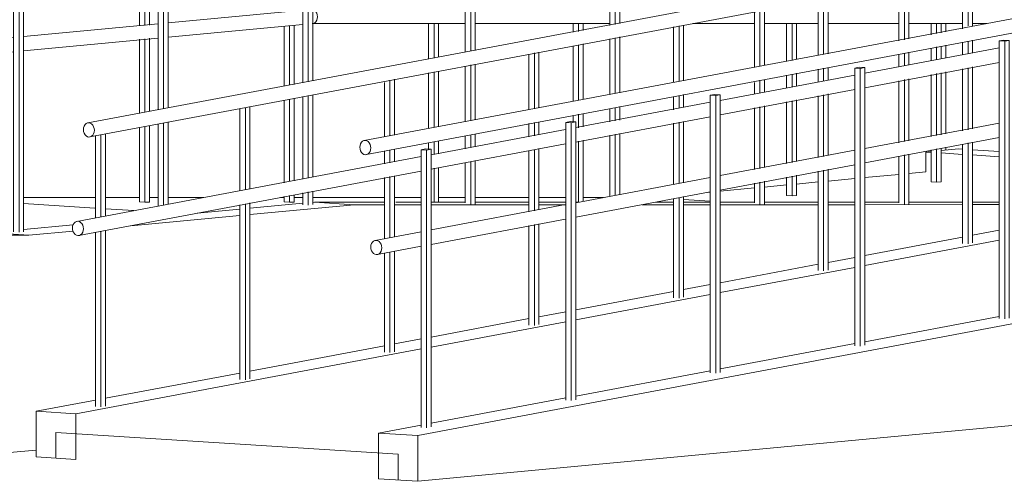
# Model space of a CAD drawing. Header units: millimetres. Extents: x -784 to 360321, y -10607 to 16514.
# Tile 60 of 95: x 274406 to 277871, y -3062 to -1438. Entities that reach past the tile are written whole.
import ezdxf

# ---------------------------------------------------------------- set-up
doc = ezdxf.new("R2010")
doc.units = ezdxf.units.MM
for name, color, linetype, lineweight, true_color in [('A-FLOR', 7, 'Continuous', 18, 0x7f7f7f), ('A-FLOR-HRAL', 7, 'Continuous', 18, 0x7f7f7f), ('A-WALL', 7, 'Continuous', 18, 0x7f7f7f)]:
    doc.layers.add(name, color=color, linetype=linetype, lineweight=lineweight, true_color=true_color)

# ---------------------------------------------------------------- blocks, each defined once
blk = doc.blocks.new('Poręcz - ARC_BALUSTRADE_SQUARE_25mm-1741304-_3D_ Kopia 1')
at = {"layer": 'A-FLOR-HRAL', "color": 7, "lineweight": 5}
for p, q in [((48550.6, -1111.7), (48566.5, -1110.2)), ((48550.6, -1111.7), (48550.6, -1659.8)), ((48569.9, -1112.9), (48550.6, -1111.7)), ((48566.5, -1110.2), (48585.8, -1111.4)), ((48585.8, -1111.4), (48569.9, -1112.9)), ((48569.9, -1656.1), (48569.9, -1112.9)), ((48585.8, -1653.2), (48585.8, -1111.4)), ((48550.6, -1708.4), (48550.6, -1999)), ((48569.9, -1995.4), (48569.9, -1704.7)), ((48585.8, -1992.4), (48585.8, -1701.7)), ((48569.9, -2089.9), (48569.9, -2044)), ((48585.8, -2088.5), (48585.8, -2041)), ((48550.6, -2047.6), (48550.6, -2088.7))]:
    blk.add_line(p, q, dxfattribs=at)
blk = doc.blocks.new('Poręcz - ARC_BALUSTRADE_SQUARE_25mm-V305-_3D_ Kopia 1')
at = {"layer": 'A-FLOR-HRAL', "color": 7, "lineweight": 5}
for p, q in [((48042, -1159.5), (48057.9, -1158)), ((48042, -1159.5), (48042, -1755.1)), ((48061.3, -1160.7), (48042, -1159.5)), ((48057.9, -1158), (48077.2, -1159.2)), ((48077.2, -1159.2), (48061.3, -1160.7)), ((48061.3, -1751.5), (48061.3, -1160.7)), ((48077.2, -1748.5), (48077.2, -1159.2)), ((48077.2, -2087.8), (48077.2, -1798.7)), ((48042, -1805.3), (48042, -2094.4)), ((48061.3, -2090.7), (48061.3, -1801.7))]:
    blk.add_line(p, q, dxfattribs=at)
blk = doc.blocks.new('Poręcz - ARC_BALUSTRADE_SQUARE_25mm-V306-_3D_ Kopia 1')
at = {"layer": 'A-FLOR-HRAL', "color": 7, "lineweight": 5}
for p, q in [((47533.4, -1207.3), (47549.3, -1205.8)), ((47533.4, -1207.3), (47533.4, -2184.4)), ((47552.7, -1208.6), (47533.4, -1207.3)), ((47549.3, -1205.8), (47568.6, -1207.1)), ((47568.6, -1207.1), (47552.7, -1208.6)), ((47552.7, -2185.6), (47552.7, -1208.6)), ((47568.6, -2184.1), (47568.6, -1207.1))]:
    blk.add_line(p, q, dxfattribs=at)
blk = doc.blocks.new('Poręcz - Poręcz-1724152-_3D_ Kopia 1')
at = {"layer": 'A-FLOR-HRAL', "color": 7, "lineweight": 5}
for p, q in [((48542.6, -1050.2), (47398.3, -1157.8)), ((47402.9, -1207.6), (48547.2, -1100)), ((48549.9, -1099.5), (48544.9, -1100)), ((48563.5, -1082.8), (48561.6, -1088.6)), ((48564.2, -1076.4), (48563.5, -1082.7)), ((47400.6, -1207.6), (47405.6, -1207.1)), ((48550.6, -1404.5), (48077.2, -1449)), ((48042, -1452.3), (47568.6, -1496.8)), ((48077.2, -1499.2), (48550.6, -1454.7)), ((48588.5, -1450.9), (48585.8, -1451.4)), ((48602.1, -1434.2), (48600.2, -1440)), ((48602.8, -1427.8), (48602.1, -1434.1)), ((47533.4, -1500.1), (47436.9, -1509.2)), ((47568.6, -1547.1), (48042, -1502.5)), ((47439.2, -1559), (47444.2, -1558.5)), ((47441.5, -1559), (47533.4, -1550.4))]:
    blk.add_line(p, q, dxfattribs=at)
for points in [[(48539.9, -1050.7, 0), (48544.9, -1050.2, 0), (48549.9, -1051.3, 0), (48554.6, -1054.1, 0), (48558.6, -1058.3, 0), (48561.6, -1063.7, 0), (48563.5, -1069.8, 0), (48564.2, -1076.3, 0)], [(47419.9, -1183.9, 0), (47419.2, -1177.4, 0), (47417.3, -1171.3, 0), (47414.3, -1166, 0), (47410.3, -1161.7, 0), (47405.6, -1159, 0), (47400.6, -1157.8, 0)], [(47417.3, -1196.2, 0), (47419.2, -1190.3, 0), (47419.9, -1183.9, 0)], [(48583.5, -1401.6, 0), (48588.5, -1402.7, 0), (48593.2, -1405.5, 0), (48597.1, -1409.7, 0), (48600.2, -1415.1, 0), (48602.1, -1421.2, 0), (48602.8, -1427.7, 0)], [(47458.5, -1535.3, 0), (47457.8, -1528.9, 0), (47455.9, -1522.7, 0), (47452.8, -1517.4, 0), (47448.9, -1513.1, 0), (47444.2, -1510.4, 0), (47439.2, -1509.2, 0)], [(47455.9, -1547.6, 0), (47457.8, -1541.8, 0), (47458.5, -1535.3, 0)]]:
    blk.add_polyline3d(points, dxfattribs=at)
for name in ['Poręcz - ARC_BALUSTRADE_SQUARE_25mm-1741304-_3D_ Kopia 1', 'Poręcz - ARC_BALUSTRADE_SQUARE_25mm-V305-_3D_ Kopia 1', 'Poręcz - ARC_BALUSTRADE_SQUARE_25mm-V306-_3D_ Kopia 1']:
    blk.add_blockref(name, (0, 0))
blk = doc.blocks.new('Poręcz - ARC_BALUSTRADE_SQUARE_25mm-V307-_3D_ Kopia 1')
at = {"layer": 'A-FLOR-HRAL', "color": 7, "lineweight": 5}
for p, q in [((50648.5, -1104.8), (50648.5, -1261.4)), ((50667.8, -1106.1), (50648.5, -1104.8)), ((50648.5, -1104.8), (50664.4, -1104.8)), ((50664.4, -1104.8), (50683.7, -1106.1)), ((50667.8, -1261.2), (50667.8, -1106.1)), ((50683.7, -1106.1), (50667.8, -1106.1)), ((50683.7, -1258.2), (50683.7, -1106.1)), ((50648.5, -1313.1), (50648.5, -1511.9)), ((50667.8, -1508.3), (50667.8, -1309.5)), ((50683.7, -1505.3), (50683.7, -1306.5)), ((50648.5, -1558.8), (50648.5, -1604.1)), ((50667.8, -1600.4), (50667.8, -1555.2)), ((50683.7, -1597.4), (50683.7, -1552.2)), ((50648.5, -1652.4), (50648.5, -1870.6)), ((50667.8, -1866.9), (50667.8, -1648.7)), ((50683.7, -1863.9), (50683.7, -1645.8)), ((50648.5, -1917.5), (50648.5, -2081.8)), ((50667.8, -2088.6), (50667.8, -1913.8)), ((50683.7, -2088.6), (50683.7, -1910.8))]:
    blk.add_line(p, q, dxfattribs=at)
blk = doc.blocks.new('Poręcz - ARC_BALUSTRADE_SQUARE_25mm-V308-_3D_ Kopia 1')
at = {"layer": 'A-FLOR-HRAL', "color": 7, "lineweight": 5}
for p, q in [((50139.9, -1104.8), (50139.9, -1360.5)), ((50159.2, -1106.1), (50139.9, -1104.8)), ((50139.9, -1104.8), (50152, -1104.8)), ((50155.8, -1104.8), (50175.1, -1106.1)), ((50159.2, -1356.8), (50159.2, -1106.1)), ((50175.1, -1106.1), (50159.2, -1106.1)), ((50175.1, -1353.8), (50175.1, -1106.1)), ((50139.9, -1408.3), (50139.9, -1606.2)), ((50159.2, -1602.5), (50159.2, -1404.7)), ((50175.1, -1599.6), (50175.1, -1401.7)), ((50139.9, -1658.6), (50139.9, -1699.7)), ((50159.2, -1696.1), (50159.2, -1650.8)), ((50175.1, -1693.1), (50175.1, -1647.8)), ((50139.9, -1747.6), (50139.9, -1964.8)), ((50159.2, -1961.2), (50159.2, -1744)), ((50175.1, -1958.2), (50175.1, -1741)), ((50175.1, -2088.7), (50175.1, -2006.5)), ((50139.9, -2013.1), (50139.9, -2081.8)), ((50159.2, -2088.7), (50159.2, -2009.5))]:
    blk.add_line(p, q, dxfattribs=at)
blk = doc.blocks.new('Poręcz - ARC_BALUSTRADE_SQUARE_25mm-V309-_3D_ Kopia 1')
at = {"layer": 'A-FLOR-HRAL', "color": 7, "lineweight": 5}
for p, q in [((49631.3, -1104.9), (49631.3, -1458.2)), ((49650.6, -1106.1), (49631.3, -1104.9)), ((49631.3, -1104.9), (49647.2, -1104.9)), ((49647.2, -1104.9), (49666.5, -1106.1)), ((49650.6, -1454.6), (49650.6, -1106.1)), ((49666.5, -1106.1), (49650.6, -1106.1)), ((49666.5, -1451.6), (49666.5, -1106.1)), ((49631.3, -1505.1), (49631.3, -1701.5)), ((49650.6, -1697.9), (49650.6, -1501.5)), ((49666.5, -1694.9), (49666.5, -1498.5)), ((49631.3, -1750.1), (49631.3, -1797.4)), ((49650.6, -1793.8), (49650.6, -1746.4)), ((49666.5, -1790.8), (49666.5, -1743.5)), ((49631.3, -1844.4), (49631.3, -2060.2)), ((49650.6, -2056.6), (49650.6, -1840.7)), ((49666.5, -2053.6), (49666.5, -1837.7))]:
    blk.add_line(p, q, dxfattribs=at)
blk = doc.blocks.new('Poręcz - ARC_BALUSTRADE_SQUARE_25mm-V310-_3D_ Kopia 1')
at = {"layer": 'A-FLOR-HRAL', "color": 7, "lineweight": 5}
for p, q in [((49122.7, -1104.9), (49122.7, -1552.5)), ((49142, -1106.1), (49122.7, -1104.9)), ((49122.7, -1104.9), (49138.6, -1104.9)), ((49138.6, -1104.9), (49157.9, -1106.1)), ((49142, -1548.9), (49142, -1106.1)), ((49157.9, -1106.1), (49142, -1106.1)), ((49157.9, -1545.9), (49157.9, -1106.1)), ((49122.7, -1600.8), (49122.7, -1796.9)), ((49142, -1793.3), (49142, -1597.1)), ((49157.9, -1790.3), (49157.9, -1594.1)), ((49122.7, -1847), (49122.7, -1891.7)), ((49142, -1888.1), (49142, -1843.4)), ((49157.9, -1885.1), (49157.9, -1840.4)), ((49122.7, -1940), (49122.7, -2081.8)), ((49142, -2088.7), (49142, -1936.4)), ((49157.9, -2088.7), (49157.9, -1933.4))]:
    blk.add_line(p, q, dxfattribs=at)
blk = doc.blocks.new('Poręcz - Poręcz-1724269-_3D_ Kopia 1')
at = {"layer": 'A-FLOR-HRAL', "color": 7, "lineweight": 5}
for p, q in [((51086.9, -1050), (48544, -1050.1)), ((51106.4, -1069.7), (51107.1, -1076.2)), ((48545.9, -1100.1), (51088.8, -1100)), ((51106.4, -1082.6), (51104.5, -1088.5)), ((51107.1, -1076.2), (51106.5, -1082.6)), ((49122.7, -1401.5), (48585.8, -1401.5)), ((49631.3, -1401.5), (49157.9, -1401.5)), ((49920.7, -1401.5), (49666.5, -1401.5)), ((50364, -1401.4), (50189.7, -1401.4)), ((50648.5, -1401.4), (50399.2, -1401.4)), ((50872.5, -1401.4), (50683.7, -1401.4)), ((51087.7, -1401.4), (50907.7, -1401.4)), ((48585.8, -1451.5), (49122.7, -1451.5)), ((49157.9, -1451.5), (49631.3, -1451.5)), ((49923.7, -1451.5), (50139.9, -1451.5)), ((50175.1, -1451.5), (50364, -1451.4)), ((50399.2, -1451.4), (50648.5, -1451.4)), ((50683.7, -1451.4), (50872.5, -1451.4)), ((50907.7, -1451.4), (50957.6, -1451.4))]:
    blk.add_line(p, q, dxfattribs=at)
for points in [[(48564.2, -1076.4, 0), (48563.5, -1069.9, 0), (48561.6, -1063.7, 0), (48558.6, -1058.3, 0), (48554.6, -1054.1, 0), (48549.9, -1051.3, 0), (48544.9, -1050.2, 0), (48544, -1050.1, 0)], [(51086.9, -1050, 0), (51087.8, -1050, 0), (51092.8, -1051.2, 0), (51097.5, -1054, 0), (51101.4, -1058.2, 0), (51104.5, -1063.6, 0), (51106.4, -1069.7, 0)], [(48544.9, -1100.1, 0), (48549.9, -1099.6, 0), (48554.6, -1097.4, 0), (48558.6, -1093.7, 0), (48561.6, -1088.7, 0), (48563.5, -1082.8, 0), (48564.2, -1076.4, 0)], [(51104.5, -1088.5, 0), (51101.4, -1093.5, 0), (51097.5, -1097.2, 0), (51092.8, -1099.4, 0), (51087.8, -1100, 0)], [(48602.8, -1427.8, 0), (48602.1, -1421.3, 0), (48600.2, -1415.1, 0), (48597.1, -1409.8, 0), (48593.2, -1405.5, 0), (48588.5, -1402.7, 0), (48583.5, -1401.6, 0)], [(48584.4, -1451.5, 0), (48588.5, -1451, 0), (48593.2, -1448.8, 0), (48597.1, -1445.1, 0), (48600.2, -1440.1, 0), (48602.1, -1434.2, 0), (48602.8, -1427.8, 0)]]:
    blk.add_polyline3d(points, dxfattribs=at)
for name in ['Poręcz - ARC_BALUSTRADE_SQUARE_25mm-V310-_3D_ Kopia 1', 'Poręcz - ARC_BALUSTRADE_SQUARE_25mm-V309-_3D_ Kopia 1', 'Poręcz - ARC_BALUSTRADE_SQUARE_25mm-V308-_3D_ Kopia 1', 'Poręcz - ARC_BALUSTRADE_SQUARE_25mm-V307-_3D_ Kopia 1']:
    blk.add_blockref(name, (0, 0))
blk = doc.blocks.new('Poręcz - ARC_BALUSTRADE_SQUARE_25mm-V311-_3D_ Kopia 1')
at = {"layer": 'A-FLOR-HRAL', "color": 7, "lineweight": 5}
for p, q in [((47821.1, -2135.8), (47821.1, -1846.9)), ((47840.4, -2132.2), (47840.4, -1843.2)), ((47856.3, -1840.2), (47856.3, -2129.2)), ((47840.4, -2800.2), (47840.4, -2182.5)), ((47856.3, -2179.5), (47856.3, -2797.2)), ((47821.1, -2799), (47821.1, -2186.1))]:
    blk.add_line(p, q, dxfattribs=at)
blk = doc.blocks.new('Poręcz - ARC_BALUSTRADE_SQUARE_25mm-V312-_3D_ Kopia 1')
at = {"layer": 'A-FLOR-HRAL', "color": 7, "lineweight": 5}
for p, q in [((48329.7, -2040.4), (48329.7, -1749.9)), ((48349, -2036.8), (48349, -1746.3)), ((48364.8, -1743.3), (48364.8, -2033.8)), ((48329.7, -2703.4), (48329.7, -2089.1)), ((48349, -2704.6), (48349, -2085.5)), ((48364.8, -2082.5), (48364.8, -2701.6))]:
    blk.add_line(p, q, dxfattribs=at)
blk = doc.blocks.new('Poręcz - ARC_BALUSTRADE_SQUARE_25mm-V313-_3D_ Kopia 1')
at = {"layer": 'A-FLOR-HRAL', "color": 7, "lineweight": 5}
for p, q in [((48838.2, -1850.2), (48838.2, -1658.6)), ((48857.5, -1846.6), (48857.5, -1650.6)), ((48873.4, -1647.6), (48873.4, -1843.6)), ((48838.2, -1945.1), (48838.2, -1900.5)), ((48857.5, -1941.4), (48857.5, -1896.9)), ((48873.4, -1893.9), (48873.4, -1938.5)), ((48838.2, -2208.9), (48838.2, -1993.5)), ((48857.5, -2205.3), (48857.5, -1989.9)), ((48873.4, -1986.9), (48873.4, -2202.3)), ((48838.2, -2607.7), (48838.2, -2259.2)), ((48857.5, -2609), (48857.5, -2255.6)), ((48873.4, -2254.5), (48873.4, -2606))]:
    blk.add_line(p, q, dxfattribs=at)
blk = doc.blocks.new('Poręcz - ARC_BALUSTRADE_SQUARE_25mm-V314-_3D_ Kopia 1')
at = {"layer": 'A-FLOR-HRAL', "color": 7, "lineweight": 5}
for p, q in [((49346.8, -1754.9), (49346.8, -1558.6)), ((49366.1, -1751.2), (49366.1, -1555)), ((49382, -1552), (49382, -1748.3)), ((49366.1, -1846.1), (49366.1, -1799.9)), ((49382, -1797), (49382, -1843.1)), ((49346.8, -1849.7), (49346.8, -1803.6)), ((49346.8, -2113.5), (49346.8, -1897.9)), ((49366.1, -2109.9), (49366.1, -1894.2)), ((49382, -1891.2), (49382, -2106.9)), ((49346.8, -2512.1), (49346.8, -2162.2)), ((49366.1, -2513.3), (49366.1, -2158.6)), ((49382, -2155.6), (49382, -2510.3))]:
    blk.add_line(p, q, dxfattribs=at)
blk = doc.blocks.new('Poręcz - ARC_BALUSTRADE_SQUARE_25mm-V315-_3D_ Kopia 1')
at = {"layer": 'A-FLOR-HRAL', "color": 7, "lineweight": 5}
for p, q in [((49855.4, -1658.6), (49855.4, -1463)), ((49874.7, -1655.9), (49874.7, -1460)), ((49890.6, -1460), (49890.6, -1652.9)), ((49855.4, -1755.3), (49855.4, -1707.9)), ((49874.7, -1749.6), (49874.7, -1704.3)), ((49890.6, -1701.3), (49890.6, -1746.6)), ((49874.7, -2014.5), (49874.7, -1798.6)), ((49890.6, -1795.6), (49890.6, -2011.6)), ((49855.4, -2018.2), (49855.4, -1802.2)), ((49855.4, -2416.4), (49855.4, -2066.6)), ((49874.7, -2417.7), (49874.7, -2063)), ((49890.6, -2060), (49890.6, -2414.7))]:
    blk.add_line(p, q, dxfattribs=at)
blk = doc.blocks.new('Poręcz - ARC_BALUSTRADE_SQUARE_25mm-V316-_3D_ Kopia 1')
at = {"layer": 'A-FLOR-HRAL', "color": 7, "lineweight": 5}
for p, q in [((50364, -1564.2), (50364, -1366.4)), ((50383.3, -1560.5), (50383.3, -1362.8)), ((50399.2, -1359.8), (50399.2, -1557.6)), ((50364, -1657.6), (50364, -1612.3)), ((50383.3, -1653.9), (50383.3, -1608.7)), ((50399.2, -1605.7), (50399.2, -1650.9)), ((50364, -1922.8), (50364, -1705.6)), ((50383.3, -1919.2), (50383.3, -1702)), ((50399.2, -1699), (50399.2, -1916.2)), ((50364, -2320.8), (50364, -1971)), ((50383.3, -2322), (50383.3, -1967.3)), ((50399.2, -1964.3), (50399.2, -2319.1))]:
    blk.add_line(p, q, dxfattribs=at)
blk = doc.blocks.new('Poręcz - ARC_BALUSTRADE_SQUARE_25mm-V317-_3D_ Kopia 1')
at = {"layer": 'A-FLOR-HRAL', "color": 7, "lineweight": 5}
for p, q in [((50872.5, -1469.7), (50872.5, -1271.1)), ((50891.8, -1460), (50891.8, -1267.5)), ((50907.7, -1264.5), (50907.7, -1460)), ((50872.5, -1561.9), (50872.5, -1516.7)), ((50891.8, -1558.3), (50891.8, -1513)), ((50907.7, -1510), (50907.7, -1555.3)), ((50872.5, -1828.4), (50872.5, -1610.4)), ((50891.8, -1824.8), (50891.8, -1606.8)), ((50907.7, -1603.8), (50907.7, -1821.8)), ((50907.7, -1868.7), (50907.7, -2223.4)), ((50872.5, -2225.2), (50872.5, -1875.3)), ((50891.8, -2226.4), (50891.8, -1871.7))]:
    blk.add_line(p, q, dxfattribs=at)
blk = doc.blocks.new('Poręcz - Poręcz-1724559-_3D_ Kopia 1')
at = {"layer": 'A-FLOR-HRAL', "color": 7, "lineweight": 5}
for p, q in [((51609, -1083.7), (47794.7, -1801)), ((47802.1, -1850.5), (51616.4, -1133.2)), ((51001.7, -1537.2), (50528.3, -1626.2)), ((50528.3, -1677.1), (51001.7, -1588)), ((50493.1, -1632.8), (50019.7, -1721.8)), ((50019.7, -1772.7), (50493.1, -1683.7)), ((49984.5, -1728.4), (49511.1, -1817.5)), ((49511.1, -1868.3), (49984.5, -1779.3)), ((49475.9, -1824.1), (49002.6, -1913.1)), ((49002.6, -1964), (49475.9, -1875)), ((48967.4, -1919.7), (47756.1, -2147.5)), ((47763.5, -2197), (48967.4, -1970.6))]:
    blk.add_line(p, q, dxfattribs=at)
for points in [[(47817.7, -1827, 0), (47817, -1820.5, 0), (47815.1, -1814.3, 0), (47812, -1809, 0), (47808, -1804.8, 0), (47803.4, -1802, 0), (47798.4, -1800.8, 0), (47793.4, -1801.3, 0), (47788.7, -1803.5, 0), (47784.7, -1807.2, 0), (47781.7, -1812.2, 0), (47779.7, -1818.1, 0), (47779.1, -1824.5, 0)], [(47779.1, -1824.5, 0), (47779.7, -1831, 0), (47781.7, -1837.2, 0), (47784.7, -1842.5, 0), (47788.7, -1846.8, 0), (47793.4, -1849.6, 0), (47798.4, -1850.7, 0), (47803.4, -1850.2, 0), (47808, -1848, 0), (47812, -1844.3, 0), (47815.1, -1839.3, 0), (47817, -1833.4, 0), (47817.7, -1827, 0)], [(47779.1, -2173.5, 0), (47778.4, -2167, 0), (47776.5, -2160.8, 0), (47773.4, -2155.5, 0), (47769.4, -2151.2, 0), (47764.8, -2148.4, 0), (47759.8, -2147.3, 0), (47754.8, -2147.8, 0), (47750.1, -2150, 0), (47746.1, -2153.7, 0), (47743.1, -2158.7, 0), (47741.1, -2164.6, 0), (47740.5, -2171, 0)], [(47740.5, -2171, 0), (47741.1, -2177.5, 0), (47743.1, -2183.7, 0), (47746.1, -2189, 0), (47750.1, -2193.3, 0), (47754.8, -2196, 0), (47759.8, -2197.2, 0), (47764.8, -2196.7, 0), (47769.4, -2194.5, 0), (47773.4, -2190.8, 0), (47776.5, -2185.8, 0), (47778.4, -2179.9, 0), (47779.1, -2173.5, 0)]]:
    blk.add_polyline3d(points, dxfattribs=at)
for name in ['Poręcz - ARC_BALUSTRADE_SQUARE_25mm-V317-_3D_ Kopia 1', 'Poręcz - ARC_BALUSTRADE_SQUARE_25mm-V316-_3D_ Kopia 1', 'Poręcz - ARC_BALUSTRADE_SQUARE_25mm-V315-_3D_ Kopia 1', 'Poręcz - ARC_BALUSTRADE_SQUARE_25mm-V314-_3D_ Kopia 1', 'Poręcz - ARC_BALUSTRADE_SQUARE_25mm-V313-_3D_ Kopia 1', 'Poręcz - ARC_BALUSTRADE_SQUARE_25mm-V312-_3D_ Kopia 1', 'Poręcz - ARC_BALUSTRADE_SQUARE_25mm-V311-_3D_ Kopia 1']:
    blk.add_blockref(name, (0, 0))
blk = doc.blocks.new('Poręcz - ARC_BALUSTRADE_SQUARE_25mm-V324-_3D_ Kopia 1')
at = {"layer": 'A-FLOR-HRAL', "color": 7, "lineweight": 5}
for p, q in [((47404.3, -1157.4), (47404.3, -1053.4)), ((47423.6, -1051.7), (47423.6, -1155.7)), ((47439.5, -1154.2), (47439.5, -1050.2)), ((47404.3, -1346.8), (47404.3, -1207.2)), ((47423.6, -1205.4), (47423.6, -1345)), ((47439.5, -1343.5), (47439.5, -1203.9)), ((47404.3, -1510.4), (47404.3, -1396.4)), ((47423.6, -1394.6), (47423.6, -1510.4)), ((47439.5, -1510.4), (47439.5, -1393.1)), ((47404.3, -2085.4), (47404.3, -1558.6)), ((47423.6, -1558.6), (47423.6, -2086.6)), ((47439.5, -2085.1), (47439.5, -1558.6)), ((47423.6, -2086.6), (47404.3, -2085.4)), ((47439.5, -2085.1), (47423.6, -2086.6))]:
    blk.add_line(p, q, dxfattribs=at)
blk = doc.blocks.new('Poręcz - ARC_BALUSTRADE_SQUARE_25mm-V325-_3D_ Kopia 1')
at = {"layer": 'A-FLOR-HRAL', "color": 7, "lineweight": 5}
for p, q in [((46895.7, -1159.5), (46895.7, -1099.8)), ((46915, -1098), (46915, -1159.4)), ((46930.9, -1159.4), (46930.9, -1096.5)), ((46895.7, -1396.2), (46895.7, -1207.2)), ((46915, -1207.2), (46915, -1394.4)), ((46930.9, -1392.9), (46930.9, -1207.2)), ((46895.7, -1510.9), (46895.7, -1442.6)), ((46915, -1440.8), (46915, -1510.9)), ((46930.9, -1510.9), (46930.9, -1439.3)), ((46895.7, -2044.3), (46895.7, -1558.6)), ((46915, -1558.6), (46915, -2058.2)), ((46930.9, -2069.6), (46930.9, -1558.6)), ((46895.7, -2133.2), (46895.7, -2126.1))]:
    blk.add_line(p, q, dxfattribs=at)
blk = doc.blocks.new('Poręcz - ARC_BALUSTRADE_SQUARE_25mm-V326-_3D_ Kopia 1')
at = {"layer": 'A-FLOR-HRAL', "color": 7, "lineweight": 5}
for p, q in [((46387.1, -1160), (46387.1, -1145.1)), ((46406.4, -1145.1), (46406.4, -1160)), ((46422.3, -1159.9), (46422.3, -1145.1)), ((46387.1, -1442.2), (46387.1, -1207.2)), ((46406.4, -1207.2), (46406.4, -1440.6)), ((46422.3, -1439.2), (46422.3, -1207.2)), ((46422.3, -1511.4), (46422.3, -1488.9)), ((46387.1, -1511.4), (46387.1, -1491.6)), ((46406.4, -1490.4), (46406.4, -1506.9)), ((46387.1, -1678.3), (46387.1, -1558.7)), ((46406.4, -1558.7), (46406.4, -1692.2)), ((46422.3, -1703.6), (46422.3, -1563.5)), ((46406.4, -1773.9), (46406.4, -2182.3)), ((46422.3, -2180.8), (46422.3, -1785.4)), ((46406.4, -2182.3), (46393.1, -2181.4)), ((46422.3, -2180.8), (46406.4, -2182.3))]:
    blk.add_line(p, q, dxfattribs=at)
blk = doc.blocks.new('Poręcz - Poręcz-1734773-_3D_ Kopia 1')
at = {"layer": 'A-FLOR-HRAL', "color": 7, "lineweight": 5}
for p, q in [((47570, -988.1), (46425.7, -1095.8)), ((46430.3, -1145.6), (47574.6, -1037.9)), ((47577.3, -1037.4), (47572.3, -1038)), ((47590.9, -1020.7), (47589, -1026.6)), ((47591.6, -1014.3), (47590.9, -1020.7)), ((46428, -1145.6), (46433, -1145.1)), ((47531.4, -1334.6), (47314.3, -1355)), ((47528.7, -1335.1), (47533.7, -1334.6)), ((47279.1, -1358.4), (46805.7, -1402.9)), ((47314.3, -1405.3), (47533.4, -1384.7)), ((46770.6, -1406.2), (46387.1, -1442.3)), ((46805.7, -1453.1), (47279.1, -1408.6)), ((46391.7, -1492), (46770.6, -1456.4)), ((46389.4, -1492.1), (46394.4, -1491.5))]:
    blk.add_line(p, q, dxfattribs=at)
for points in [[(47567.3, -988.6, 0), (47572.3, -988.1, 0), (47577.3, -989.3, 0), (47581.9, -992.1, 0), (47585.9, -996.3, 0), (47589, -1001.6, 0), (47590.9, -1007.8, 0), (47591.6, -1014.3, 0)], [(46447.3, -1121.9, 0), (46446.6, -1115.4, 0), (46444.7, -1109.3, 0), (46441.6, -1103.9, 0), (46437.6, -1099.7, 0), (46433, -1096.9, 0), (46428, -1095.7, 0)], [(46444.7, -1134.2, 0), (46446.6, -1128.3, 0), (46447.3, -1121.9, 0)], [(46408.7, -1468.4, 0), (46408, -1461.9, 0), (46406.1, -1455.8, 0), (46403, -1450.4, 0), (46399, -1446.2, 0), (46394.4, -1443.4, 0), (46389.4, -1442.2, 0)], [(46406.1, -1480.7, 0), (46408, -1474.8, 0), (46408.7, -1468.4, 0)]]:
    blk.add_polyline3d(points, dxfattribs=at)
for name in ['Poręcz - ARC_BALUSTRADE_SQUARE_25mm-V324-_3D_ Kopia 1', 'Poręcz - ARC_BALUSTRADE_SQUARE_25mm-V325-_3D_ Kopia 1', 'Poręcz - ARC_BALUSTRADE_SQUARE_25mm-V326-_3D_ Kopia 1']:
    blk.add_blockref(name, (0, 0))
blk = doc.blocks.new('Poręcz - ARC_BALUSTRADE_SQUARE_25mm-V327-_3D_ Kopia 1')
at = {"layer": 'A-FLOR-HRAL', "color": 7, "lineweight": 5}
for p, q in [((49502.2, -1051.3), (49502.2, -1037.4)), ((49521.5, -1037.4), (49521.5, -1051.3)), ((49537.4, -1051.3), (49537.4, -1037.4)), ((49502.2, -1336.3), (49502.2, -1098.7)), ((49521.5, -1098.7), (49521.5, -1336.3)), ((49537.4, -1336.3), (49537.4, -1098.7)), ((49502.2, -1402.7), (49502.2, -1383.9)), ((49521.5, -1383.9), (49521.5, -1402.7)), ((49537.4, -1402.7), (49537.4, -1383.9)), ((49502.2, -1481.3), (49502.2, -1450.1)), ((49521.5, -1450.1), (49521.5, -1478.9)), ((49537.4, -1475.9), (49537.4, -1450.1)), ((49537.4, -1719.1), (49537.4, -1522.8)), ((49502.2, -1725.7), (49502.2, -1529.4)), ((49521.5, -1525.8), (49521.5, -1722.1)), ((49502.2, -1799.5), (49502.2, -1774.4)), ((49521.5, -1770.7), (49521.5, -1818.1)), ((49537.4, -1815.1), (49537.4, -1767.7)), ((49521.5, -1865), (49521.5, -2079.8)), ((49537.4, -2077.8), (49537.4, -1862)), ((49521.5, -2079.8), (49511.1, -2079.1))]:
    blk.add_line(p, q, dxfattribs=at)
blk = doc.blocks.new('Poręcz - ARC_BALUSTRADE_SQUARE_25mm-V328-_3D_ Kopia 1')
at = {"layer": 'A-FLOR-HRAL', "color": 7, "lineweight": 5}
for p, q in [((48993.6, -1051.3), (48993.6, -1037.4)), ((49012.9, -1037.4), (49012.9, -1051.3)), ((49028.8, -1051.3), (49028.8, -1037.4)), ((48993.6, -1335.7), (48993.6, -1099.2)), ((49012.9, -1099.1), (49012.9, -1335.7)), ((49028.8, -1336.8), (49028.8, -1099.1)), ((48993.6, -1402.7), (48993.6, -1383.9)), ((49012.9, -1383.9), (49012.9, -1402.7)), ((49028.8, -1402.7), (49028.8, -1383.9)), ((48993.6, -1576.7), (48993.6, -1450.6)), ((49012.9, -1450.6), (49012.9, -1573.1)), ((49028.8, -1570.1), (49028.8, -1450.6)), ((48993.6, -1821.1), (48993.6, -1625.1)), ((49012.9, -1621.4), (49012.9, -1817.5)), ((49028.8, -1814.5), (49028.8, -1618.4)), ((49012.9, -1867.7), (49012.9, -1912.3)), ((49028.8, -1909.3), (49028.8, -1864.7)), ((48993.6, -1895.1), (48993.6, -1871.3)), ((49012.9, -1960.7), (49012.9, -2079.8)), ((49028.8, -2079.8), (49028.8, -1957.7)), ((49012.9, -2079.8), (49002.6, -2079.1)), ((49028.8, -2079.8), (49012.9, -2079.8))]:
    blk.add_line(p, q, dxfattribs=at)
blk = doc.blocks.new('Poręcz - ARC_BALUSTRADE_SQUARE_25mm-V329-_3D_ Kopia 1')
at = {"layer": 'A-FLOR-HRAL', "color": 7, "lineweight": 5}
for p, q in [((48485, -1055.8), (48485, -1036.7)), ((48504.3, -1036.7), (48504.3, -1054)), ((48520.2, -1052.5), (48520.2, -1036.7)), ((48485, -1335.7), (48485, -1105.5)), ((48504.3, -1103.7), (48504.3, -1335.7)), ((48520.2, -1335.7), (48520.2, -1102.2)), ((48485, -1410.8), (48485, -1383.1)), ((48504.3, -1383.1), (48504.3, -1409)), ((48520.2, -1407.5), (48520.2, -1383.1)), ((48485, -1672), (48485, -1460.5)), ((48504.3, -1460), (48504.3, -1668.4)), ((48520.2, -1665.4), (48520.2, -1460)), ((48485, -2011.3), (48485, -1720.7)), ((48504.3, -1717.1), (48504.3, -2007.7)), ((48520.2, -2004.7), (48520.2, -1714.1)), ((48485, -2078.6), (48485, -2059.9)), ((48504.3, -2079.8), (48485, -2078.6)), ((48504.3, -2056.3), (48504.3, -2079.8)), ((48520.2, -2079.8), (48520.2, -2055.9)), ((48520.2, -2079.8), (48504.3, -2079.8))]:
    blk.add_line(p, q, dxfattribs=at)
blk = doc.blocks.new('Poręcz - ARC_BALUSTRADE_SQUARE_25mm-V330-_3D_ Kopia 1')
at = {"layer": 'A-FLOR-HRAL', "color": 7, "lineweight": 5}
for p, q in [((47976.4, -1105.3), (47976.4, -1037.2)), ((47995.7, -1037.1), (47995.7, -1103.4)), ((48011.6, -1102), (48011.6, -1037.1)), ((47976.4, -1335.7), (47976.4, -1151.7)), ((47995.7, -1149.8), (47995.7, -1335.7)), ((48011.6, -1335.7), (48011.6, -1148.3)), ((47976.4, -1460), (47976.4, -1383.6)), ((47995.7, -1383.6), (47995.7, -1458.5)), ((48011.6, -1457), (48011.6, -1383.6)), ((47976.4, -1767.4), (47976.4, -1506.7)), ((47995.7, -1504.9), (47995.7, -1763.8)), ((48011.6, -1760.8), (48011.6, -1503.4)), ((47976.4, -2078.6), (47976.4, -1817.6)), ((47995.7, -1814), (47995.7, -2079.9)), ((48011.6, -2079.9), (48011.6, -1811)), ((47995.7, -2079.9), (47976.4, -2078.6)), ((48011.6, -2079.9), (47995.7, -2079.9))]:
    blk.add_line(p, q, dxfattribs=at)
blk = doc.blocks.new('Poręcz - Poręcz-1734790-_3D_ Kopia 1')
at = {"layer": 'A-FLOR-HRAL', "color": 7, "lineweight": 5}
for p, q in [((50114.2, -987.9), (47571.3, -988.1)), ((47573.2, -1038.1), (50116.1, -1037.9)), ((50133.8, -1020.6), (50131.9, -1026.4)), ((50133.8, -1007.7), (50134.5, -1014.1)), ((50134.5, -1014.2), (50133.8, -1020.5)), ((47533.7, -1334.6), (47532.8, -1334.6)), ((48042, -1334.5), (47568.6, -1334.6)), ((48550.6, -1334.5), (48077.2, -1334.5)), ((49122.7, -1334.5), (48585.8, -1334.5)), ((49631.3, -1334.5), (49157.9, -1334.5)), ((50075.6, -1334.4), (49666.5, -1334.5)), ((47568.6, -1384.6), (48042, -1384.5)), ((48077.2, -1384.5), (48550.6, -1384.5)), ((48585.8, -1384.5), (49122.7, -1384.5)), ((49157.9, -1384.5), (49631.3, -1384.5)), ((49666.5, -1384.5), (50011.2, -1384.4)), ((50095.2, -1354.2), (50095.9, -1360.6)), ((50095.9, -1360.7), (50095.2, -1367))]:
    blk.add_line(p, q, dxfattribs=at)
for points in [[(47591.6, -1014.3, 0), (47590.9, -1007.8, 0), (47589, -1001.7, 0), (47585.9, -996.3, 0), (47581.9, -992.1, 0), (47577.3, -989.3, 0), (47572.3, -988.1, 0), (47571.3, -988.1, 0)], [(50114.2, -987.9, 0), (50115.2, -988, 0), (50120.2, -989.1, 0), (50124.8, -991.9, 0), (50128.8, -996.2, 0), (50131.9, -1001.5, 0), (50133.8, -1007.6, 0)], [(47572.3, -1038.1, 0), (47577.3, -1037.5, 0), (47581.9, -1035.3, 0), (47585.9, -1031.6, 0), (47589, -1026.6, 0), (47590.9, -1020.7, 0), (47591.6, -1014.3, 0)], [(50131.9, -1026.5, 0), (50128.8, -1031.5, 0), (50124.8, -1035.2, 0), (50120.2, -1037.4, 0), (50115.2, -1037.9, 0)], [(50075.6, -1334.4, 0), (50076.6, -1334.5, 0), (50081.6, -1335.6, 0), (50086.2, -1338.4, 0), (50090.2, -1342.6, 0), (50093.3, -1348, 0), (50095.2, -1354.1, 0)]]:
    blk.add_polyline3d(points, dxfattribs=at)
for name in ['Poręcz - ARC_BALUSTRADE_SQUARE_25mm-V330-_3D_ Kopia 1', 'Poręcz - ARC_BALUSTRADE_SQUARE_25mm-V329-_3D_ Kopia 1', 'Poręcz - ARC_BALUSTRADE_SQUARE_25mm-V328-_3D_ Kopia 1', 'Poręcz - ARC_BALUSTRADE_SQUARE_25mm-V327-_3D_ Kopia 1']:
    blk.add_blockref(name, (0, 0))
blk = doc.blocks.new('Poręcz - ARC_BALUSTRADE_SQUARE_25mm-V331-_3D_ Kopia 1')
at = {"layer": 'A-FLOR-HRAL', "color": 7, "lineweight": 5}
for p, q in [((48983.3, -1892.2), (48967.4, -1895.2)), ((48967.4, -1895.2), (48986.7, -1896.4)), ((48967.4, -2872.1), (48967.4, -1895.2)), ((49002.6, -1893.4), (48983.3, -1892.2)), ((48986.7, -1896.4), (49002.6, -1893.4)), ((48986.7, -2873.4), (48986.7, -1896.4)), ((49002.6, -2870.4), (49002.6, -1893.4))]:
    blk.add_line(p, q, dxfattribs=at)
blk = doc.blocks.new('Poręcz - Poręcz-1734807-_3D_ Kopia 1')
at = {"layer": 'A-FLOR-HRAL', "color": 7, "lineweight": 5}
for p, q in [((52581.6, -1145.8), (48767.3, -1863.1)), ((48774.7, -1912.5), (52589, -1195.3)), ((51001.7, -1801.6), (50528.3, -1890.6)), ((50528.3, -1941.4), (51001.7, -1852.4)), ((50493.1, -1897.2), (50019.7, -1986.2)), ((50019.7, -2037.1), (50493.1, -1948.1)), ((49984.5, -1992.8), (49511.1, -2081.8)), ((49511.1, -2132.7), (49984.5, -2043.7)), ((49475.9, -2088.5), (49002.6, -2177.5)), ((49002.6, -2228.4), (49475.9, -2139.3)), ((48967.4, -2184.1), (48805.9, -2214.5)), ((48813.3, -2264), (48967.4, -2235))]:
    blk.add_line(p, q, dxfattribs=at)
for points in [[(48790.3, -1889, 0), (48789.6, -1882.5, 0), (48787.7, -1876.4, 0), (48784.6, -1871, 0), (48780.6, -1866.8, 0), (48776, -1864, 0), (48771, -1862.8, 0), (48766, -1863.4, 0), (48761.3, -1865.6, 0), (48757.3, -1869.3, 0), (48754.3, -1874.3, 0), (48752.3, -1880.2, 0), (48751.7, -1886.6, 0)], [(48751.7, -1886.6, 0), (48752.3, -1893.1, 0), (48754.3, -1899.2, 0), (48757.3, -1904.6, 0), (48761.3, -1908.8, 0), (48766, -1911.6, 0), (48771, -1912.8, 0), (48776, -1912.2, 0), (48780.6, -1910, 0), (48784.6, -1906.3, 0), (48787.7, -1901.4, 0), (48789.6, -1895.5, 0), (48790.3, -1889, 0)], [(48828.9, -2240.4, 0), (48828.2, -2233.9, 0), (48826.3, -2227.8, 0), (48823.2, -2222.4, 0), (48819.2, -2218.2, 0), (48814.6, -2215.4, 0), (48809.6, -2214.2, 0), (48804.6, -2214.8, 0), (48799.9, -2217, 0), (48795.9, -2220.7, 0), (48792.9, -2225.7, 0), (48790.9, -2231.6, 0), (48790.3, -2238, 0)], [(48790.3, -2238, 0), (48790.9, -2244.5, 0), (48792.9, -2250.6, 0), (48795.9, -2256, 0), (48799.9, -2260.2, 0), (48804.6, -2263, 0), (48809.6, -2264.2, 0), (48814.6, -2263.7, 0), (48819.2, -2261.5, 0), (48823.2, -2257.7, 0), (48826.3, -2252.8, 0), (48828.2, -2246.9, 0), (48828.9, -2240.4, 0)]]:
    blk.add_polyline3d(points, dxfattribs=at)
for p in [(2034.3, 382.6), (1525.7, 286.9), (1017.2, 191.3), (508.6, 95.6), (0, 0)]:
    blk.add_blockref('Poręcz - ARC_BALUSTRADE_SQUARE_25mm-V331-_3D_ Kopia 1', p)
blk = doc.blocks.new('Poręcz - ARC_BALUSTRADE_SQUARE_25mm-V332-_3D_ Kopia 1')
at = {"layer": 'A-FLOR-HRAL', "color": 7, "lineweight": 5}
for p, q in [((50253.1, -1052.2), (50253.1, -1024.8)), ((50272.4, -1052.1), (50272.4, -1023)), ((50288.3, -1021.5), (50288.3, -1052.1)), ((50253.1, -1318.2), (50253.1, -1099.5)), ((50272.4, -1316.4), (50272.4, -1099.5)), ((50288.3, -1099.5), (50288.3, -1314.9)), ((50272.4, -1403.6), (50272.4, -1383.5)), ((50288.3, -1380.5), (50288.3, -1402.8)), ((50253.1, -1403.6), (50253.1, -1387.1)), ((50253.1, -1584.9), (50253.1, -1450.9)), ((50272.4, -1581.3), (50272.4, -1450.9)), ((50288.3, -1450.9), (50288.3, -1578.3)), ((50288.3, -1626.5), (50288.3, -1671.8)), ((50253.1, -1678.4), (50253.1, -1633.1)), ((50272.4, -1674.8), (50272.4, -1629.5)), ((50253.1, -1943.6), (50253.1, -1726.4)), ((50272.4, -1940), (50272.4, -1722.8)), ((50288.3, -1719.8), (50288.3, -1937)), ((50253.1, -2056.5), (50253.1, -1991.8)), ((50272.4, -2057.7), (50272.4, -1988.2)), ((50288.3, -1985.2), (50288.3, -2056.2)), ((50253.1, -2056.5), (50272.4, -2057.7)), ((50272.4, -2057.7), (50288.3, -2056.2))]:
    blk.add_line(p, q, dxfattribs=at)
blk = doc.blocks.new('Poręcz - ARC_BALUSTRADE_SQUARE_25mm-V333-_3D_ Kopia 1')
at = {"layer": 'A-FLOR-HRAL', "color": 7, "lineweight": 5}
for p, q in [((50761.7, -1051.6), (50761.7, -976.4)), ((50781, -1045.7), (50781, -974.6)), ((50796.9, -973.2), (50796.9, -1051.5)), ((50761.7, -1243.5), (50761.7, -1099.4)), ((50781, -1239.9), (50781, -1099.4)), ((50796.9, -1099.4), (50796.9, -1236.9)), ((50796.9, -1316), (50796.9, -1403)), ((50761.7, -1403), (50761.7, -1319.3)), ((50781, -1403), (50781, -1317.5)), ((50761.7, -1490.6), (50761.7, -1450.9)), ((50781, -1487), (50781, -1450.9)), ((50796.9, -1450.9), (50796.9, -1484)), ((50761.7, -1582.8), (50761.7, -1537.5)), ((50781, -1579.1), (50781, -1533.9)), ((50796.9, -1530.9), (50796.9, -1576.1)), ((50781, -1845.6), (50781, -1627.5)), ((50796.9, -1624.6), (50796.9, -1842.6)), ((50761.7, -1849.3), (50761.7, -1631.1)), ((50761.7, -2008.6), (50761.7, -1896.2)), ((50781, -2009.9), (50781, -1892.5)), ((50796.9, -1889.6), (50796.9, -2008.4)), ((50761.7, -2008.6), (50781, -2009.9)), ((50781, -2009.9), (50796.9, -2008.4))]:
    blk.add_line(p, q, dxfattribs=at)
blk = doc.blocks.new('Poręcz - Poręcz-1734916-_3D_ Kopia 1')
for name in ['Poręcz - ARC_BALUSTRADE_SQUARE_25mm-V333-_3D_ Kopia 1', 'Poręcz - ARC_BALUSTRADE_SQUARE_25mm-V332-_3D_ Kopia 1']:
    blk.add_blockref(name, (0, 0))

msp = doc.modelspace()

# ---------------------------------------------------------------- linework, layer by layer
at = {"layer": 'A-FLOR', "color": 7, "lineweight": 5}
for p, q in [((277594.5, -1973.2), (277535, -1978.8)), ((277215.3, -2008.9), (277139.6, -2016)), ((277344.4, -1996.7), (277250.5, -2005.6)), ((277499.8, -1982.1), (277379.6, -1993.4)), ((276991.2, -2030), (276871, -2041.3)), ((277104.4, -2019.3), (277026.4, -2026.6)), ((274670.6, -2063.6), (274419.9, -2063.6)), ((274827.8, -2063.6), (274707.6, -2063.6)), ((274893.3, -2063.6), (274862.9, -2063.6)), ((275054, -2063.6), (274928.5, -2063.6)), ((275336.3, -2063.6), (275324, -2063.6)), ((275401.9, -2063.6), (275371.5, -2063.6)), ((275689.5, -2063.5), (275437.1, -2063.6)), ((275818.7, -2063.5), (275724.7, -2063.5)), ((275974, -2063.5), (275880.1, -2063.5)), ((276198.1, -2063.5), (276009.2, -2063.5)), ((276327.3, -2063.5), (276233.3, -2063.5)), ((276460.3, -2063.5), (276388.7, -2063.5)), ((276835.8, -2076.3), (276741.9, -2070.3)), ((276835.8, -2044.6), (276826, -2045.5)), ((276890.4, -2079.8), (276871, -2078.6)), ((274670.6, -2100.6), (274419.9, -2084.6)), ((274807.8, -2109.3), (274707.6, -2102.9)), ((274533.9, -2890.1), (275738.1, -2966.9)), ((274533.9, -2890.1), (274533.9, -2980.7)), ((275738.1, -2966.9), (275738.1, -3057.6))]:
    msp.add_line(p, q, dxfattribs=at)
at = {"layer": 'A-WALL', "color": 7, "lineweight": 5}
for p, q in [((277664.4, -1480.9), (277664.4, -1450.9)), ((277664.4, -1573.1), (277664.4, -1527.8)), ((277664.4, -1839.6), (277664.4, -1621.5)), ((277613, -1901.7), (277594.5, -1903.4)), ((277613, -1904.6), (277594.5, -1903.4)), ((277594.5, -1903.4), (277594.5, -1973.2)), ((277708.9, -1892.7), (277648.2, -1898.4)), ((277664.4, -1896.8), (277664.4, -1886.5)), ((277708.9, -1892.7), (277723.9, -1893.6)), ((277759.1, -1895.9), (277853, -1901.8)), ((277723.9, -1911.7), (277648.2, -1906.8)), ((277853, -1919.9), (277759.1, -1913.9)), ((275030.3, -2118.8), (275181, -2104.6)), ((275216.2, -2101.3), (275401.9, -2083.8)), ((275582.8, -2088.8), (275216.2, -2123.2)), ((275437.1, -2080.5), (275443.9, -2079.9)), ((275443.9, -2079.9), (275689.5, -2079.9)), ((275443.9, -2079.9), (275582.8, -2088.8)), ((275689.5, -2088.8), (275582.8, -2088.8)), ((275818.7, -2088.7), (275724.7, -2088.7)), ((275729.8, -2079.9), (275818.7, -2079.9)), ((275853.9, -2079.9), (275974, -2079.9)), ((276198.1, -2088.7), (275853.9, -2088.7)), ((276009.2, -2079.9), (276198.1, -2079.9)), ((276233.3, -2079.8), (276327.3, -2079.8)), ((276326.3, -2088.7), (276233.3, -2088.7)), ((276362.5, -2079.8), (276373.4, -2079.8)), ((276706.7, -2088.7), (276596.2, -2088.7)), ((276643.4, -2079.8), (276706.7, -2079.8)), ((276741.9, -2079.8), (276835.8, -2079.8)), ((276835.8, -2088.7), (276741.9, -2088.7)), ((276871, -2079.8), (276991.2, -2079.8)), ((277215.3, -2088.7), (276871, -2088.7)), ((277026.4, -2079.8), (277215.3, -2079.8)), ((277250.5, -2079.8), (277344.4, -2079.8)), ((277344.4, -2088.7), (277250.5, -2088.7)), ((277379.6, -2079.8), (277499.8, -2079.8)), ((277723.9, -2088.6), (277379.6, -2088.7)), ((277535, -2079.8), (277723.9, -2079.8)), ((277759.1, -2079.8), (277853, -2079.8)), ((277853, -2088.6), (277759.1, -2088.6)), ((275181, -2126.6), (274797, -2162.7)), ((274419.9, -2176.2), (274594, -2159.8)), ((274593.8, -2181.8), (274438.5, -2196.4)), ((277759.1, -2196.2), (277853, -2178.5)), ((274438.5, -2196.4), (273829.2, -2196.4)), ((274299.6, -2187.5), (274438.5, -2196.4)), ((279620.6, -2184.4), (275807.6, -2901.4)), ((277379.6, -2267.5), (277723.9, -2202.8)), ((277853, -2213.5), (277379.6, -2302.5)), ((277250.5, -2291.8), (277344.4, -2274.2)), ((276871, -2363.2), (277215.3, -2298.5)), ((277344.4, -2309.2), (276871, -2398.2)), ((276741.9, -2387.5), (276835.8, -2369.8)), ((276362.5, -2458.8), (276706.7, -2394.1)), ((276835.8, -2404.8), (276362.5, -2493.8)), ((275853.9, -2554.5), (276198.1, -2489.7)), ((276233.3, -2483.1), (276327.3, -2465.4)), ((277379.6, -2570.8), (277853, -2481.8)), ((276327.3, -2500.4), (275853.9, -2589.5)), ((275724.7, -2578.7), (275818.7, -2561.1)), ((275818.7, -2596.1), (274603.4, -2824.6)), ((275216.2, -2674.4), (275689.5, -2585.4)), ((276871, -2666.5), (277344.4, -2577.4)), ((275807.6, -3062), (280696.3, -2602.2)), ((274707.6, -2770), (275181, -2681)), ((276362.5, -2762.1), (276835.8, -2673.1)), ((275853.9, -2857.7), (276327.3, -2768.7)), ((274464.4, -2815.8), (274672.4, -2776.6)), ((274464.4, -2976.3), (274464.4, -2815.8)), ((274603.4, -2824.6), (274464.4, -2815.8)), ((274603.4, -2824.6), (274603.4, -2985.2)), ((275668.6, -2892.6), (275818.7, -2864.3)), ((275668.6, -3053.1), (275668.6, -2892.6)), ((275807.6, -2901.4), (275668.6, -2892.6)), ((275807.6, -2901.4), (275807.6, -3062)), ((273829.2, -3011.7), (274464.4, -2951.9)), ((274603.4, -2985.2), (274464.4, -2976.3)), ((275807.6, -3062), (275668.6, -3053.1))]:
    msp.add_line(p, q, dxfattribs=at)

# ---------------------------------------------------------------- block references
at = {"layer": 'A-FLOR-HRAL', "color": 7, "lineweight": 5}
for name in ['Poręcz - Poręcz-1734916-_3D_ Kopia 1', 'Poręcz - Poręcz-1734773-_3D_ Kopia 1', 'Poręcz - Poręcz-1734790-_3D_ Kopia 1', 'Poręcz - Poręcz-1724152-_3D_ Kopia 1', 'Poręcz - Poręcz-1724269-_3D_ Kopia 1', 'Poręcz - Poręcz-1724559-_3D_ Kopia 1', 'Poręcz - Poręcz-1734807-_3D_ Kopia 1']:
    msp.add_blockref(name, (226851.3, 0), dxfattribs=at)

doc.saveas('drawing.dxf')
